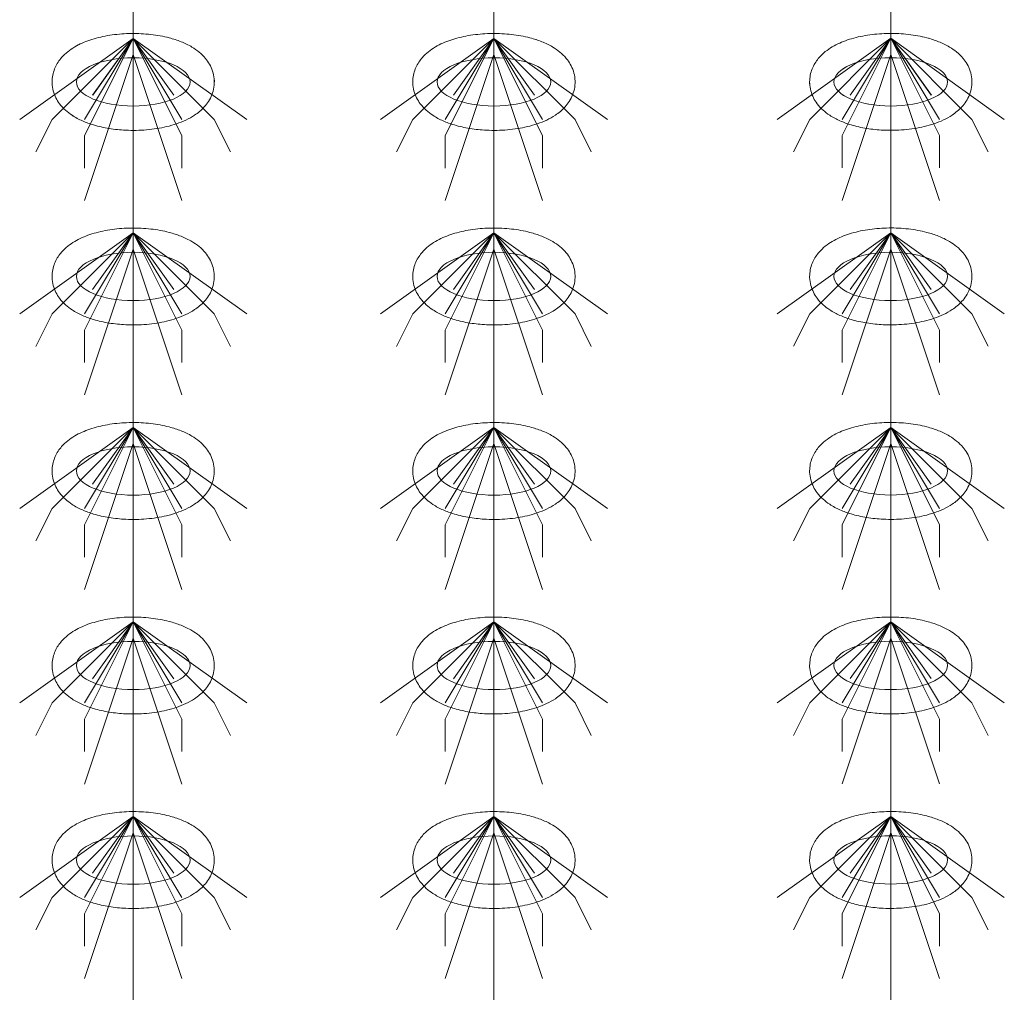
# Model space of a CAD drawing. Header units: metres. Extents: x 703769 to 722343, y 4313031 to 4317457.
# Tile 123 of 256: x 707798.88 to 707802.53, y 4313306.3 to 4313309.9. Entities that reach past the tile are written whole.
import ezdxf

# ---------------------------------------------------------------- set-up
doc = ezdxf.new("R2010")
doc.units = ezdxf.units.M
doc.header["$LTSCALE"] = 0.5
doc.layers.add('粗实线层', color=7, linetype='Continuous', lineweight=35)
doc.layers.add('设备', color=6, linetype='Continuous', lineweight=18)

# ---------------------------------------------------------------- blocks, each defined once
blk = doc.blocks.new('hh_1')
at = {"layer": '设备'}
for p, q in [((-268840, 164960), (-268910, 164910)), ((-268840, 164960), (-268890, 164910)), ((-268840, 164960), (-268870, 164900)), ((-268840, 164960), (-268870, 164910)), ((-268840, 164960), (-268865, 164925)), ((-268840, 164960), (-268790, 164910)), ((-268840, 164960), (-268815, 164925)), ((-268840, 164960), (-268770, 164910)), ((-268840, 164960), (-268810, 164910)), ((-268840, 164960), (-268810, 164900)), ((-268840, 164950), (-268870, 164860)), ((-268840, 164950), (-268810, 164860)), ((-268890, 164910), (-268900, 164890)), ((-268790, 164910), (-268780, 164890)), ((-268870, 164900), (-268870, 164880)), ((-268810, 164900), (-268810, 164880))]:
    blk.add_line(p, q, dxfattribs=at)
blk = doc.blocks.new('dawda')
at = {"layer": '设备', "color": 7}
for p, q in [((550770.74, 33373.42), (550770.74, 31373.38)), ((550993.21, 33373.42), (550993.21, 31373.38)), ((551237.92, 33373.42), (551237.92, 31373.42))]:
    blk.add_line(p, q, dxfattribs=at)
for centre in [(550770.74, 32630.55), (550770.75, 32630.55), (550993.21, 32630.55), (550993.21, 32630.55), (551237.92, 32630.59), (551237.93, 32630.59), (550770.74, 32510.55), (550993.21, 32510.55), (551237.92, 32510.59), (550770.74, 32390.55), (550993.21, 32390.55), (551237.92, 32390.59), (550770.74, 32270.55), (550993.21, 32270.55), (551237.92, 32270.59), (550770.74, 32150.55), (550993.21, 32150.55), (551237.92, 32150.59)]:
    blk.add_ellipse(centre, major_axis=(-35.04, 0), ratio=0.42498, dxfattribs=at)
for points in [[(550720.71, 32630.55), (550720.71, 32631.95), (550720.85, 32633.35), (550721.38, 32636.04), (550721.77, 32637.34), (550722.74, 32639.78), (550723.31, 32640.93), (550724.59, 32643.04), (550725.29, 32644.02), (550726.76, 32645.83), (550727.54, 32646.66), (550729.66, 32648.69), (550731.04, 32649.78), (550733.9, 32651.75), (550735.38, 32652.61), (550738.43, 32654.18), (550740, 32654.87), (550743.23, 32656.13), (550744.88, 32656.69), (550750.16, 32658.24), (550753.93, 32659.03), (550761.68, 32660.1), (550765.67, 32660.39), (550773.66, 32660.48), (550777.67, 32660.28), (550785.49, 32659.38), (550789.31, 32658.69), (550795.47, 32657.07), (550797.91, 32656.29), (550802.59, 32654.42), (550804.84, 32653.34), (550808.5, 32651.16), (550809.96, 32650.15), (550812.76, 32647.86), (550814.11, 32646.56), (550816.24, 32643.98), (550817.08, 32642.79), (550818.57, 32640.18), (550819.22, 32638.75), (550820.21, 32635.68), (550820.56, 32634.05), (550820.84, 32630.7), (550820.79, 32629), (550820.29, 32625.71), (550819.85, 32624.12), (550818.69, 32621.17), (550817.98, 32619.81), (550816.39, 32617.32), (550815.52, 32616.2), (550813.67, 32614.16), (550812.7, 32613.23), (550810.7, 32611.55), (550809.67, 32610.78), (550806.89, 32608.92), (550805.1, 32607.93), (550801.38, 32606.17), (550799.46, 32605.41), (550795.5, 32604.06), (550793.46, 32603.48), (550787.4, 32602.03), (550783.24, 32601.38), (550774.75, 32600.65), (550770.43, 32600.57), (550762.7, 32600.94), (550759.28, 32601.28), (550752.63, 32602.35), (550749.4, 32603.07), (550743.93, 32604.71), (550741.63, 32605.54), (550737.21, 32607.49), (550735.08, 32608.62), (550731.65, 32610.88), (550730.29, 32611.91), (550727.69, 32614.25), (550726.45, 32615.58), (550724.49, 32618.2), (550723.72, 32619.42), (550722.39, 32622.07), (550721.83, 32623.51), (550721.02, 32626.56), (550720.78, 32628.17), (550720.71, 32630.05), (550720.71, 32630.3), (550720.71, 32630.55)], [(550720.71, 32630.55), (550720.71, 32631.95), (550720.85, 32633.35), (550721.38, 32636.04), (550721.77, 32637.34), (550722.74, 32639.78), (550723.32, 32640.93), (550724.59, 32643.04), (550725.29, 32644.02), (550726.77, 32645.83), (550727.54, 32646.66), (550729.66, 32648.69), (550731.05, 32649.78), (550733.91, 32651.75), (550735.39, 32652.61), (550738.44, 32654.18), (550740, 32654.87), (550743.23, 32656.13), (550744.88, 32656.69), (550750.17, 32658.24), (550753.93, 32659.03), (550761.68, 32660.1), (550765.67, 32660.39), (550773.66, 32660.48), (550777.67, 32660.28), (550785.49, 32659.38), (550789.31, 32658.69), (550795.48, 32657.07), (550797.91, 32656.29), (550802.59, 32654.42), (550804.84, 32653.34), (550808.5, 32651.16), (550809.96, 32650.15), (550812.76, 32647.86), (550814.11, 32646.56), (550816.24, 32643.98), (550817.08, 32642.79), (550818.57, 32640.18), (550819.22, 32638.75), (550820.22, 32635.68), (550820.56, 32634.05), (550820.85, 32630.7), (550820.79, 32629), (550820.29, 32625.71), (550819.85, 32624.12), (550818.7, 32621.17), (550817.98, 32619.81), (550816.4, 32617.32), (550815.52, 32616.2), (550813.68, 32614.16), (550812.71, 32613.23), (550810.71, 32611.55), (550809.68, 32610.78), (550806.89, 32608.92), (550805.1, 32607.93), (550801.39, 32606.17), (550799.47, 32605.41), (550795.5, 32604.06), (550793.46, 32603.48), (550787.4, 32602.03), (550783.24, 32601.38), (550774.75, 32600.65), (550770.43, 32600.57), (550762.7, 32600.94), (550759.29, 32601.28), (550752.64, 32602.35), (550749.41, 32603.07), (550743.93, 32604.71), (550741.63, 32605.54), (550737.21, 32607.49), (550735.09, 32608.62), (550731.65, 32610.88), (550730.29, 32611.91), (550727.69, 32614.25), (550726.45, 32615.58), (550724.49, 32618.2), (550723.72, 32619.42), (550722.4, 32622.07), (550721.84, 32623.51), (550721.03, 32626.56), (550720.78, 32628.17), (550720.71, 32630.05), (550720.71, 32630.3), (550720.71, 32630.55)], [(550943.17, 32630.55), (550943.17, 32631.95), (550943.31, 32633.35), (550943.84, 32636.04), (550944.24, 32637.34), (550945.2, 32639.78), (550945.78, 32640.93), (550947.06, 32643.04), (550947.76, 32644.02), (550949.23, 32645.83), (550950.01, 32646.66), (550952.13, 32648.69), (550953.51, 32649.78), (550956.37, 32651.75), (550957.85, 32652.61), (550960.9, 32654.18), (550962.47, 32654.87), (550965.69, 32656.13), (550967.35, 32656.69), (550972.63, 32658.24), (550976.4, 32659.03), (550984.15, 32660.1), (550988.14, 32660.39), (550996.13, 32660.48), (551000.13, 32660.28), (551007.96, 32659.38), (551011.78, 32658.69), (551017.94, 32657.07), (551020.37, 32656.29), (551025.06, 32654.42), (551027.31, 32653.34), (551030.97, 32651.16), (551032.43, 32650.15), (551035.23, 32647.86), (551036.57, 32646.56), (551038.71, 32643.98), (551039.55, 32642.79), (551041.04, 32640.18), (551041.69, 32638.75), (551042.68, 32635.68), (551043.02, 32634.05), (551043.31, 32630.7), (551043.25, 32629), (551042.76, 32625.71), (551042.32, 32624.12), (551041.16, 32621.17), (551040.45, 32619.81), (551038.86, 32617.32), (551037.99, 32616.2), (551036.14, 32614.16), (551035.17, 32613.23), (551033.17, 32611.55), (551032.14, 32610.78), (551029.36, 32608.92), (551027.56, 32607.93), (551023.85, 32606.17), (551021.93, 32605.41), (551017.97, 32604.06), (551015.93, 32603.48), (551009.87, 32602.03), (551005.71, 32601.38), (550997.22, 32600.65), (550992.89, 32600.57), (550985.17, 32600.94), (550981.75, 32601.28), (550975.1, 32602.35), (550971.87, 32603.07), (550966.4, 32604.71), (550964.1, 32605.54), (550959.68, 32607.49), (550957.55, 32608.62), (550954.12, 32610.88), (550952.76, 32611.91), (550950.16, 32614.25), (550948.91, 32615.58), (550946.96, 32618.2), (550946.19, 32619.42), (550944.86, 32622.07), (550944.3, 32623.51), (550943.49, 32626.56), (550943.24, 32628.17), (550943.18, 32630.05), (550943.17, 32630.3), (550943.17, 32630.55)], [(550943.18, 32630.55), (550943.18, 32631.95), (550943.32, 32633.35), (550943.85, 32636.04), (550944.24, 32637.34), (550945.21, 32639.78), (550945.78, 32640.93), (550947.06, 32643.04), (550947.76, 32644.02), (550949.24, 32645.83), (550950.01, 32646.66), (550952.13, 32648.69), (550953.51, 32649.78), (550956.38, 32651.75), (550957.86, 32652.61), (550960.9, 32654.18), (550962.47, 32654.87), (550965.7, 32656.13), (550967.35, 32656.69), (550972.63, 32658.24), (550976.4, 32659.03), (550984.15, 32660.1), (550988.14, 32660.39), (550996.13, 32660.48), (551000.14, 32660.28), (551007.96, 32659.38), (551011.78, 32658.69), (551017.94, 32657.07), (551020.38, 32656.29), (551025.06, 32654.42), (551027.31, 32653.34), (551030.97, 32651.16), (551032.43, 32650.15), (551035.23, 32647.86), (551036.58, 32646.56), (551038.71, 32643.98), (551039.55, 32642.79), (551041.04, 32640.18), (551041.69, 32638.75), (551042.69, 32635.68), (551043.03, 32634.05), (551043.31, 32630.7), (551043.26, 32629), (551042.76, 32625.71), (551042.32, 32624.12), (551041.17, 32621.17), (551040.45, 32619.81), (551038.86, 32617.32), (551037.99, 32616.2), (551036.15, 32614.16), (551035.18, 32613.23), (551033.18, 32611.55), (551032.14, 32610.78), (551029.36, 32608.92), (551027.57, 32607.93), (551023.86, 32606.17), (551021.93, 32605.41), (551017.97, 32604.06), (551015.93, 32603.48), (551009.87, 32602.03), (551005.71, 32601.38), (550997.22, 32600.65), (550992.9, 32600.57), (550985.17, 32600.94), (550981.75, 32601.28), (550975.11, 32602.35), (550971.88, 32603.07), (550966.4, 32604.71), (550964.1, 32605.54), (550959.68, 32607.49), (550957.55, 32608.62), (550954.12, 32610.88), (550952.76, 32611.91), (550950.16, 32614.25), (550948.92, 32615.58), (550946.96, 32618.2), (550946.19, 32619.42), (550944.86, 32622.07), (550944.3, 32623.51), (550943.5, 32626.56), (550943.25, 32628.17), (550943.18, 32630.05), (550943.18, 32630.3), (550943.18, 32630.55)], [(551187.89, 32630.59), (551187.89, 32631.99), (551188.03, 32633.38), (551188.56, 32636.08), (551188.95, 32637.38), (551189.92, 32639.82), (551190.5, 32640.96), (551191.77, 32643.08), (551192.47, 32644.06), (551193.95, 32645.86), (551194.72, 32646.69), (551196.84, 32648.72), (551198.22, 32649.82), (551201.09, 32651.78), (551202.57, 32652.65), (551205.61, 32654.21), (551207.18, 32654.91), (551210.41, 32656.17), (551212.06, 32656.73), (551217.34, 32658.28), (551221.11, 32659.06), (551228.86, 32660.14), (551232.85, 32660.43), (551240.84, 32660.52), (551244.85, 32660.32), (551252.67, 32659.42), (551256.49, 32658.72), (551262.65, 32657.11), (551265.09, 32656.32), (551269.77, 32654.46), (551272.02, 32653.38), (551275.68, 32651.19), (551277.14, 32650.19), (551279.94, 32647.89), (551281.29, 32646.59), (551283.42, 32644.01), (551284.26, 32642.83), (551285.75, 32640.21), (551286.4, 32638.78), (551287.4, 32635.72), (551287.74, 32634.08), (551288.03, 32630.74), (551287.97, 32629.04), (551287.47, 32625.74), (551287.03, 32624.15), (551285.88, 32621.2), (551285.16, 32619.84), (551283.58, 32617.36), (551282.7, 32616.24), (551280.86, 32614.19), (551279.89, 32613.27), (551277.89, 32611.58), (551276.85, 32610.82), (551274.07, 32608.96), (551272.28, 32607.97), (551268.57, 32606.21), (551266.65, 32605.44), (551262.68, 32604.1), (551260.64, 32603.51), (551254.58, 32602.07), (551250.42, 32601.42), (551241.93, 32600.69), (551237.61, 32600.61), (551229.88, 32600.97), (551226.47, 32601.32), (551219.82, 32602.39), (551216.59, 32603.11), (551211.11, 32604.74), (551208.81, 32605.57), (551204.39, 32607.53), (551202.27, 32608.65), (551198.83, 32610.91), (551197.47, 32611.94), (551194.87, 32614.29), (551193.63, 32615.61), (551191.67, 32618.24), (551190.9, 32619.45), (551189.58, 32622.11), (551189.02, 32623.55), (551188.21, 32626.6), (551187.96, 32628.21), (551187.89, 32630.09), (551187.89, 32630.34), (551187.89, 32630.59)], [(551187.89, 32630.59), (551187.89, 32631.99), (551188.03, 32633.38), (551188.56, 32636.08), (551188.95, 32637.38), (551189.92, 32639.82), (551190.5, 32640.96), (551191.78, 32643.08), (551192.48, 32644.06), (551193.95, 32645.86), (551194.73, 32646.69), (551196.84, 32648.72), (551198.23, 32649.82), (551201.09, 32651.78), (551202.57, 32652.65), (551205.62, 32654.21), (551207.19, 32654.91), (551210.41, 32656.17), (551212.07, 32656.73), (551217.35, 32658.28), (551221.11, 32659.06), (551228.87, 32660.14), (551232.85, 32660.43), (551240.85, 32660.52), (551244.85, 32660.32), (551252.68, 32659.42), (551256.5, 32658.72), (551262.66, 32657.11), (551265.09, 32656.32), (551269.78, 32654.46), (551272.02, 32653.38), (551275.68, 32651.19), (551277.14, 32650.19), (551279.95, 32647.89), (551281.29, 32646.59), (551283.43, 32644.01), (551284.27, 32642.83), (551285.76, 32640.21), (551286.41, 32638.78), (551287.4, 32635.72), (551287.74, 32634.08), (551288.03, 32630.74), (551287.97, 32629.04), (551287.47, 32625.74), (551287.03, 32624.15), (551285.88, 32621.2), (551285.17, 32619.84), (551283.58, 32617.36), (551282.7, 32616.24), (551280.86, 32614.19), (551279.89, 32613.27), (551277.89, 32611.58), (551276.86, 32610.82), (551274.08, 32608.96), (551272.28, 32607.97), (551268.57, 32606.21), (551266.65, 32605.44), (551262.69, 32604.1), (551260.65, 32603.51), (551254.58, 32602.07), (551250.43, 32601.42), (551241.94, 32600.69), (551237.61, 32600.61), (551229.89, 32600.97), (551226.47, 32601.32), (551219.82, 32602.39), (551216.59, 32603.11), (551211.12, 32604.74), (551208.82, 32605.57), (551204.39, 32607.53), (551202.27, 32608.65), (551198.83, 32610.91), (551197.47, 32611.94), (551194.87, 32614.29), (551193.63, 32615.61), (551191.67, 32618.24), (551190.91, 32619.45), (551189.58, 32622.11), (551189.02, 32623.55), (551188.21, 32626.6), (551187.96, 32628.21), (551187.9, 32630.09), (551187.89, 32630.34), (551187.89, 32630.59)], [(550720.71, 32510.55), (550720.71, 32511.95), (550720.85, 32513.35), (550721.38, 32516.04), (550721.77, 32517.34), (550722.74, 32519.78), (550723.31, 32520.93), (550724.59, 32523.04), (550725.29, 32524.02), (550726.76, 32525.83), (550727.54, 32526.66), (550729.66, 32528.69), (550731.04, 32529.78), (550733.9, 32531.75), (550735.38, 32532.61), (550738.43, 32534.18), (550740, 32534.87), (550743.23, 32536.13), (550744.88, 32536.69), (550750.16, 32538.24), (550753.93, 32539.03), (550761.68, 32540.1), (550765.67, 32540.39), (550773.66, 32540.48), (550777.67, 32540.28), (550785.49, 32539.38), (550789.31, 32538.69), (550795.47, 32537.07), (550797.91, 32536.29), (550802.59, 32534.42), (550804.84, 32533.34), (550808.5, 32531.16), (550809.96, 32530.15), (550812.76, 32527.86), (550814.11, 32526.56), (550816.24, 32523.98), (550817.08, 32522.79), (550818.57, 32520.18), (550819.22, 32518.75), (550820.21, 32515.68), (550820.56, 32514.05), (550820.84, 32510.7), (550820.79, 32509), (550820.29, 32505.71), (550819.85, 32504.12), (550818.69, 32501.17), (550817.98, 32499.81), (550816.39, 32497.32), (550815.52, 32496.2), (550813.67, 32494.16), (550812.7, 32493.23), (550810.7, 32491.55), (550809.67, 32490.78), (550806.89, 32488.92), (550805.1, 32487.93), (550801.38, 32486.17), (550799.46, 32485.41), (550795.5, 32484.06), (550793.46, 32483.48), (550787.4, 32482.03), (550783.24, 32481.38), (550774.75, 32480.65), (550770.43, 32480.57), (550762.7, 32480.94), (550759.28, 32481.28), (550752.63, 32482.35), (550749.4, 32483.07), (550743.93, 32484.71), (550741.63, 32485.54), (550737.21, 32487.49), (550735.08, 32488.62), (550731.65, 32490.88), (550730.29, 32491.91), (550727.69, 32494.25), (550726.45, 32495.58), (550724.49, 32498.2), (550723.72, 32499.42), (550722.39, 32502.07), (550721.83, 32503.51), (550721.02, 32506.56), (550720.78, 32508.17), (550720.71, 32510.05), (550720.71, 32510.3), (550720.71, 32510.55)], [(550943.17, 32510.55), (550943.17, 32511.95), (550943.31, 32513.35), (550943.84, 32516.04), (550944.24, 32517.34), (550945.2, 32519.78), (550945.78, 32520.93), (550947.06, 32523.04), (550947.76, 32524.02), (550949.23, 32525.83), (550950.01, 32526.66), (550952.13, 32528.69), (550953.51, 32529.78), (550956.37, 32531.75), (550957.85, 32532.61), (550960.9, 32534.18), (550962.47, 32534.87), (550965.69, 32536.13), (550967.35, 32536.69), (550972.63, 32538.24), (550976.4, 32539.03), (550984.15, 32540.1), (550988.14, 32540.39), (550996.13, 32540.48), (551000.13, 32540.28), (551007.96, 32539.38), (551011.78, 32538.69), (551017.94, 32537.07), (551020.37, 32536.29), (551025.06, 32534.42), (551027.31, 32533.34), (551030.97, 32531.16), (551032.43, 32530.15), (551035.23, 32527.86), (551036.57, 32526.56), (551038.71, 32523.98), (551039.55, 32522.79), (551041.04, 32520.18), (551041.69, 32518.75), (551042.68, 32515.68), (551043.02, 32514.05), (551043.31, 32510.7), (551043.25, 32509), (551042.76, 32505.71), (551042.32, 32504.12), (551041.16, 32501.17), (551040.45, 32499.81), (551038.86, 32497.32), (551037.99, 32496.2), (551036.14, 32494.16), (551035.17, 32493.23), (551033.17, 32491.55), (551032.14, 32490.78), (551029.36, 32488.92), (551027.56, 32487.93), (551023.85, 32486.17), (551021.93, 32485.41), (551017.97, 32484.06), (551015.93, 32483.48), (551009.87, 32482.03), (551005.71, 32481.38), (550997.22, 32480.65), (550992.89, 32480.57), (550985.17, 32480.94), (550981.75, 32481.28), (550975.1, 32482.35), (550971.87, 32483.07), (550966.4, 32484.71), (550964.1, 32485.54), (550959.68, 32487.49), (550957.55, 32488.62), (550954.12, 32490.88), (550952.76, 32491.91), (550950.16, 32494.25), (550948.91, 32495.58), (550946.96, 32498.2), (550946.19, 32499.42), (550944.86, 32502.07), (550944.3, 32503.51), (550943.49, 32506.56), (550943.24, 32508.17), (550943.18, 32510.05), (550943.17, 32510.3), (550943.17, 32510.55)], [(551187.89, 32510.59), (551187.89, 32511.99), (551188.03, 32513.38), (551188.56, 32516.08), (551188.95, 32517.38), (551189.92, 32519.82), (551190.5, 32520.96), (551191.77, 32523.08), (551192.47, 32524.06), (551193.95, 32525.86), (551194.72, 32526.69), (551196.84, 32528.72), (551198.22, 32529.82), (551201.09, 32531.78), (551202.57, 32532.65), (551205.61, 32534.21), (551207.18, 32534.91), (551210.41, 32536.17), (551212.06, 32536.73), (551217.34, 32538.28), (551221.11, 32539.06), (551228.86, 32540.14), (551232.85, 32540.43), (551240.84, 32540.52), (551244.85, 32540.32), (551252.67, 32539.42), (551256.49, 32538.72), (551262.65, 32537.11), (551265.09, 32536.32), (551269.77, 32534.46), (551272.02, 32533.38), (551275.68, 32531.19), (551277.14, 32530.19), (551279.94, 32527.89), (551281.29, 32526.59), (551283.42, 32524.01), (551284.26, 32522.83), (551285.75, 32520.21), (551286.4, 32518.78), (551287.4, 32515.72), (551287.74, 32514.08), (551288.03, 32510.74), (551287.97, 32509.04), (551287.47, 32505.74), (551287.03, 32504.15), (551285.88, 32501.2), (551285.16, 32499.84), (551283.58, 32497.36), (551282.7, 32496.24), (551280.86, 32494.19), (551279.89, 32493.27), (551277.89, 32491.58), (551276.85, 32490.82), (551274.07, 32488.96), (551272.28, 32487.97), (551268.57, 32486.21), (551266.65, 32485.44), (551262.68, 32484.1), (551260.64, 32483.51), (551254.58, 32482.07), (551250.42, 32481.42), (551241.93, 32480.69), (551237.61, 32480.61), (551229.88, 32480.97), (551226.47, 32481.32), (551219.82, 32482.39), (551216.59, 32483.11), (551211.11, 32484.74), (551208.81, 32485.57), (551204.39, 32487.53), (551202.27, 32488.65), (551198.83, 32490.91), (551197.47, 32491.94), (551194.87, 32494.29), (551193.63, 32495.61), (551191.67, 32498.24), (551190.9, 32499.45), (551189.58, 32502.11), (551189.02, 32503.55), (551188.21, 32506.6), (551187.96, 32508.21), (551187.89, 32510.09), (551187.89, 32510.34), (551187.89, 32510.59)], [(550720.71, 32390.55), (550720.71, 32391.95), (550720.85, 32393.35), (550721.38, 32396.04), (550721.77, 32397.34), (550722.74, 32399.78), (550723.31, 32400.93), (550724.59, 32403.04), (550725.29, 32404.02), (550726.76, 32405.83), (550727.54, 32406.66), (550729.66, 32408.69), (550731.04, 32409.78), (550733.9, 32411.75), (550735.38, 32412.61), (550738.43, 32414.18), (550740, 32414.87), (550743.23, 32416.13), (550744.88, 32416.69), (550750.16, 32418.24), (550753.93, 32419.03), (550761.68, 32420.1), (550765.67, 32420.39), (550773.66, 32420.48), (550777.67, 32420.28), (550785.49, 32419.38), (550789.31, 32418.69), (550795.47, 32417.07), (550797.91, 32416.29), (550802.59, 32414.42), (550804.84, 32413.34), (550808.5, 32411.16), (550809.96, 32410.15), (550812.76, 32407.86), (550814.11, 32406.56), (550816.24, 32403.98), (550817.08, 32402.79), (550818.57, 32400.18), (550819.22, 32398.75), (550820.21, 32395.68), (550820.56, 32394.05), (550820.84, 32390.7), (550820.79, 32389), (550820.29, 32385.71), (550819.85, 32384.12), (550818.69, 32381.17), (550817.98, 32379.81), (550816.39, 32377.32), (550815.52, 32376.2), (550813.67, 32374.16), (550812.7, 32373.23), (550810.7, 32371.55), (550809.67, 32370.78), (550806.89, 32368.92), (550805.1, 32367.93), (550801.38, 32366.17), (550799.46, 32365.41), (550795.5, 32364.06), (550793.46, 32363.48), (550787.4, 32362.03), (550783.24, 32361.38), (550774.75, 32360.65), (550770.43, 32360.57), (550762.7, 32360.94), (550759.28, 32361.28), (550752.63, 32362.35), (550749.4, 32363.07), (550743.93, 32364.71), (550741.63, 32365.54), (550737.21, 32367.49), (550735.08, 32368.62), (550731.65, 32370.88), (550730.29, 32371.91), (550727.69, 32374.25), (550726.45, 32375.58), (550724.49, 32378.2), (550723.72, 32379.42), (550722.39, 32382.07), (550721.83, 32383.51), (550721.02, 32386.56), (550720.78, 32388.17), (550720.71, 32390.05), (550720.71, 32390.3), (550720.71, 32390.55)], [(550943.17, 32390.55), (550943.17, 32391.95), (550943.31, 32393.35), (550943.84, 32396.04), (550944.24, 32397.34), (550945.2, 32399.78), (550945.78, 32400.93), (550947.06, 32403.04), (550947.76, 32404.02), (550949.23, 32405.83), (550950.01, 32406.66), (550952.13, 32408.69), (550953.51, 32409.78), (550956.37, 32411.75), (550957.85, 32412.61), (550960.9, 32414.18), (550962.47, 32414.87), (550965.69, 32416.13), (550967.35, 32416.69), (550972.63, 32418.24), (550976.4, 32419.03), (550984.15, 32420.1), (550988.14, 32420.39), (550996.13, 32420.48), (551000.13, 32420.28), (551007.96, 32419.38), (551011.78, 32418.69), (551017.94, 32417.07), (551020.37, 32416.29), (551025.06, 32414.42), (551027.31, 32413.34), (551030.97, 32411.16), (551032.43, 32410.15), (551035.23, 32407.86), (551036.57, 32406.56), (551038.71, 32403.98), (551039.55, 32402.79), (551041.04, 32400.18), (551041.69, 32398.75), (551042.68, 32395.68), (551043.02, 32394.05), (551043.31, 32390.7), (551043.25, 32389), (551042.76, 32385.71), (551042.32, 32384.12), (551041.16, 32381.17), (551040.45, 32379.81), (551038.86, 32377.32), (551037.99, 32376.2), (551036.14, 32374.16), (551035.17, 32373.23), (551033.17, 32371.55), (551032.14, 32370.78), (551029.36, 32368.92), (551027.56, 32367.93), (551023.85, 32366.17), (551021.93, 32365.41), (551017.97, 32364.06), (551015.93, 32363.48), (551009.87, 32362.03), (551005.71, 32361.38), (550997.22, 32360.65), (550992.89, 32360.57), (550985.17, 32360.94), (550981.75, 32361.28), (550975.1, 32362.35), (550971.87, 32363.07), (550966.4, 32364.71), (550964.1, 32365.54), (550959.68, 32367.49), (550957.55, 32368.62), (550954.12, 32370.88), (550952.76, 32371.91), (550950.16, 32374.25), (550948.91, 32375.58), (550946.96, 32378.2), (550946.19, 32379.42), (550944.86, 32382.07), (550944.3, 32383.51), (550943.49, 32386.56), (550943.24, 32388.17), (550943.18, 32390.05), (550943.17, 32390.3), (550943.17, 32390.55)], [(551187.89, 32390.59), (551187.89, 32391.99), (551188.03, 32393.38), (551188.56, 32396.08), (551188.95, 32397.38), (551189.92, 32399.82), (551190.5, 32400.96), (551191.77, 32403.08), (551192.47, 32404.06), (551193.95, 32405.86), (551194.72, 32406.69), (551196.84, 32408.72), (551198.22, 32409.82), (551201.09, 32411.78), (551202.57, 32412.65), (551205.61, 32414.21), (551207.18, 32414.91), (551210.41, 32416.17), (551212.06, 32416.73), (551217.34, 32418.28), (551221.11, 32419.06), (551228.86, 32420.14), (551232.85, 32420.43), (551240.84, 32420.52), (551244.85, 32420.32), (551252.67, 32419.42), (551256.49, 32418.72), (551262.65, 32417.11), (551265.09, 32416.32), (551269.77, 32414.46), (551272.02, 32413.38), (551275.68, 32411.19), (551277.14, 32410.19), (551279.94, 32407.89), (551281.29, 32406.59), (551283.42, 32404.01), (551284.26, 32402.83), (551285.75, 32400.21), (551286.4, 32398.78), (551287.4, 32395.72), (551287.74, 32394.08), (551288.03, 32390.74), (551287.97, 32389.04), (551287.47, 32385.74), (551287.03, 32384.15), (551285.88, 32381.2), (551285.16, 32379.84), (551283.58, 32377.36), (551282.7, 32376.24), (551280.86, 32374.19), (551279.89, 32373.27), (551277.89, 32371.58), (551276.85, 32370.82), (551274.07, 32368.96), (551272.28, 32367.97), (551268.57, 32366.21), (551266.65, 32365.44), (551262.68, 32364.1), (551260.64, 32363.51), (551254.58, 32362.07), (551250.42, 32361.42), (551241.93, 32360.69), (551237.61, 32360.61), (551229.88, 32360.97), (551226.47, 32361.32), (551219.82, 32362.39), (551216.59, 32363.11), (551211.11, 32364.74), (551208.81, 32365.57), (551204.39, 32367.53), (551202.27, 32368.65), (551198.83, 32370.91), (551197.47, 32371.94), (551194.87, 32374.29), (551193.63, 32375.61), (551191.67, 32378.24), (551190.9, 32379.45), (551189.58, 32382.11), (551189.02, 32383.55), (551188.21, 32386.6), (551187.96, 32388.21), (551187.89, 32390.09), (551187.89, 32390.34), (551187.89, 32390.59)], [(550720.71, 32270.55), (550720.71, 32271.95), (550720.85, 32273.35), (550721.38, 32276.04), (550721.77, 32277.34), (550722.74, 32279.78), (550723.31, 32280.93), (550724.59, 32283.04), (550725.29, 32284.02), (550726.76, 32285.83), (550727.54, 32286.66), (550729.66, 32288.69), (550731.04, 32289.78), (550733.9, 32291.75), (550735.38, 32292.61), (550738.43, 32294.18), (550740, 32294.87), (550743.23, 32296.13), (550744.88, 32296.69), (550750.16, 32298.24), (550753.93, 32299.03), (550761.68, 32300.1), (550765.67, 32300.39), (550773.66, 32300.48), (550777.67, 32300.28), (550785.49, 32299.38), (550789.31, 32298.69), (550795.47, 32297.07), (550797.91, 32296.29), (550802.59, 32294.42), (550804.84, 32293.34), (550808.5, 32291.16), (550809.96, 32290.15), (550812.76, 32287.86), (550814.11, 32286.56), (550816.24, 32283.98), (550817.08, 32282.79), (550818.57, 32280.18), (550819.22, 32278.75), (550820.21, 32275.68), (550820.56, 32274.05), (550820.84, 32270.7), (550820.79, 32269), (550820.29, 32265.71), (550819.85, 32264.12), (550818.69, 32261.17), (550817.98, 32259.81), (550816.39, 32257.32), (550815.52, 32256.2), (550813.67, 32254.16), (550812.7, 32253.23), (550810.7, 32251.55), (550809.67, 32250.78), (550806.89, 32248.92), (550805.1, 32247.93), (550801.38, 32246.17), (550799.46, 32245.41), (550795.5, 32244.06), (550793.46, 32243.48), (550787.4, 32242.03), (550783.24, 32241.38), (550774.75, 32240.65), (550770.43, 32240.57), (550762.7, 32240.94), (550759.28, 32241.28), (550752.63, 32242.35), (550749.4, 32243.07), (550743.93, 32244.71), (550741.63, 32245.54), (550737.21, 32247.49), (550735.08, 32248.62), (550731.65, 32250.88), (550730.29, 32251.91), (550727.69, 32254.25), (550726.45, 32255.58), (550724.49, 32258.2), (550723.72, 32259.42), (550722.39, 32262.07), (550721.83, 32263.51), (550721.02, 32266.56), (550720.78, 32268.17), (550720.71, 32270.05), (550720.71, 32270.3), (550720.71, 32270.55)], [(550943.17, 32270.55), (550943.17, 32271.95), (550943.31, 32273.35), (550943.84, 32276.04), (550944.24, 32277.34), (550945.2, 32279.78), (550945.78, 32280.93), (550947.06, 32283.04), (550947.76, 32284.02), (550949.23, 32285.83), (550950.01, 32286.66), (550952.13, 32288.69), (550953.51, 32289.78), (550956.37, 32291.75), (550957.85, 32292.61), (550960.9, 32294.18), (550962.47, 32294.87), (550965.69, 32296.13), (550967.35, 32296.69), (550972.63, 32298.24), (550976.4, 32299.03), (550984.15, 32300.1), (550988.14, 32300.39), (550996.13, 32300.48), (551000.13, 32300.28), (551007.96, 32299.38), (551011.78, 32298.69), (551017.94, 32297.07), (551020.37, 32296.29), (551025.06, 32294.42), (551027.31, 32293.34), (551030.97, 32291.16), (551032.43, 32290.15), (551035.23, 32287.86), (551036.57, 32286.56), (551038.71, 32283.98), (551039.55, 32282.79), (551041.04, 32280.18), (551041.69, 32278.75), (551042.68, 32275.68), (551043.02, 32274.05), (551043.31, 32270.7), (551043.25, 32269), (551042.76, 32265.71), (551042.32, 32264.12), (551041.16, 32261.17), (551040.45, 32259.81), (551038.86, 32257.32), (551037.99, 32256.2), (551036.14, 32254.16), (551035.17, 32253.23), (551033.17, 32251.55), (551032.14, 32250.78), (551029.36, 32248.92), (551027.56, 32247.93), (551023.85, 32246.17), (551021.93, 32245.41), (551017.97, 32244.06), (551015.93, 32243.48), (551009.87, 32242.03), (551005.71, 32241.38), (550997.22, 32240.65), (550992.89, 32240.57), (550985.17, 32240.94), (550981.75, 32241.28), (550975.1, 32242.35), (550971.87, 32243.07), (550966.4, 32244.71), (550964.1, 32245.54), (550959.68, 32247.49), (550957.55, 32248.62), (550954.12, 32250.88), (550952.76, 32251.91), (550950.16, 32254.25), (550948.91, 32255.58), (550946.96, 32258.2), (550946.19, 32259.42), (550944.86, 32262.07), (550944.3, 32263.51), (550943.49, 32266.56), (550943.24, 32268.17), (550943.18, 32270.05), (550943.17, 32270.3), (550943.17, 32270.55)], [(551187.89, 32270.59), (551187.89, 32271.99), (551188.03, 32273.38), (551188.56, 32276.08), (551188.95, 32277.38), (551189.92, 32279.82), (551190.5, 32280.96), (551191.77, 32283.08), (551192.47, 32284.06), (551193.95, 32285.86), (551194.72, 32286.69), (551196.84, 32288.72), (551198.22, 32289.82), (551201.09, 32291.78), (551202.57, 32292.65), (551205.61, 32294.21), (551207.18, 32294.91), (551210.41, 32296.17), (551212.06, 32296.73), (551217.34, 32298.28), (551221.11, 32299.06), (551228.86, 32300.14), (551232.85, 32300.43), (551240.84, 32300.52), (551244.85, 32300.32), (551252.67, 32299.42), (551256.49, 32298.72), (551262.65, 32297.11), (551265.09, 32296.32), (551269.77, 32294.46), (551272.02, 32293.38), (551275.68, 32291.19), (551277.14, 32290.19), (551279.94, 32287.89), (551281.29, 32286.59), (551283.42, 32284.01), (551284.26, 32282.83), (551285.75, 32280.21), (551286.4, 32278.78), (551287.4, 32275.72), (551287.74, 32274.08), (551288.03, 32270.74), (551287.97, 32269.04), (551287.47, 32265.74), (551287.03, 32264.15), (551285.88, 32261.2), (551285.16, 32259.84), (551283.58, 32257.36), (551282.7, 32256.24), (551280.86, 32254.19), (551279.89, 32253.27), (551277.89, 32251.58), (551276.85, 32250.82), (551274.07, 32248.96), (551272.28, 32247.97), (551268.57, 32246.21), (551266.65, 32245.44), (551262.68, 32244.1), (551260.64, 32243.51), (551254.58, 32242.07), (551250.42, 32241.42), (551241.93, 32240.69), (551237.61, 32240.61), (551229.88, 32240.97), (551226.47, 32241.32), (551219.82, 32242.39), (551216.59, 32243.11), (551211.11, 32244.74), (551208.81, 32245.57), (551204.39, 32247.53), (551202.27, 32248.65), (551198.83, 32250.91), (551197.47, 32251.94), (551194.87, 32254.29), (551193.63, 32255.61), (551191.67, 32258.24), (551190.9, 32259.45), (551189.58, 32262.11), (551189.02, 32263.55), (551188.21, 32266.6), (551187.96, 32268.21), (551187.89, 32270.09), (551187.89, 32270.34), (551187.89, 32270.59)], [(550720.71, 32150.55), (550720.71, 32151.95), (550720.85, 32153.35), (550721.38, 32156.04), (550721.77, 32157.34), (550722.74, 32159.78), (550723.31, 32160.93), (550724.59, 32163.04), (550725.29, 32164.02), (550726.76, 32165.83), (550727.54, 32166.66), (550729.66, 32168.69), (550731.04, 32169.78), (550733.9, 32171.75), (550735.38, 32172.61), (550738.43, 32174.18), (550740, 32174.87), (550743.23, 32176.13), (550744.88, 32176.69), (550750.16, 32178.24), (550753.93, 32179.03), (550761.68, 32180.1), (550765.67, 32180.39), (550773.66, 32180.48), (550777.67, 32180.28), (550785.49, 32179.38), (550789.31, 32178.69), (550795.47, 32177.07), (550797.91, 32176.29), (550802.59, 32174.42), (550804.84, 32173.34), (550808.5, 32171.16), (550809.96, 32170.15), (550812.76, 32167.86), (550814.11, 32166.56), (550816.24, 32163.98), (550817.08, 32162.79), (550818.57, 32160.18), (550819.22, 32158.75), (550820.21, 32155.68), (550820.56, 32154.05), (550820.84, 32150.7), (550820.79, 32149), (550820.29, 32145.71), (550819.85, 32144.12), (550818.69, 32141.17), (550817.98, 32139.81), (550816.39, 32137.32), (550815.52, 32136.2), (550813.67, 32134.16), (550812.7, 32133.23), (550810.7, 32131.55), (550809.67, 32130.78), (550806.89, 32128.92), (550805.1, 32127.93), (550801.38, 32126.17), (550799.46, 32125.41), (550795.5, 32124.06), (550793.46, 32123.48), (550787.4, 32122.03), (550783.24, 32121.38), (550774.75, 32120.65), (550770.43, 32120.57), (550762.7, 32120.94), (550759.28, 32121.28), (550752.63, 32122.35), (550749.4, 32123.07), (550743.93, 32124.71), (550741.63, 32125.54), (550737.21, 32127.49), (550735.08, 32128.62), (550731.65, 32130.88), (550730.29, 32131.91), (550727.69, 32134.25), (550726.45, 32135.58), (550724.49, 32138.2), (550723.72, 32139.42), (550722.39, 32142.07), (550721.83, 32143.51), (550721.02, 32146.56), (550720.78, 32148.17), (550720.71, 32150.05), (550720.71, 32150.3), (550720.71, 32150.55)], [(550943.17, 32150.55), (550943.17, 32151.95), (550943.31, 32153.35), (550943.84, 32156.04), (550944.24, 32157.34), (550945.2, 32159.78), (550945.78, 32160.93), (550947.06, 32163.04), (550947.76, 32164.02), (550949.23, 32165.83), (550950.01, 32166.66), (550952.13, 32168.69), (550953.51, 32169.78), (550956.37, 32171.75), (550957.85, 32172.61), (550960.9, 32174.18), (550962.47, 32174.87), (550965.69, 32176.13), (550967.35, 32176.69), (550972.63, 32178.24), (550976.4, 32179.03), (550984.15, 32180.1), (550988.14, 32180.39), (550996.13, 32180.48), (551000.13, 32180.28), (551007.96, 32179.38), (551011.78, 32178.69), (551017.94, 32177.07), (551020.37, 32176.29), (551025.06, 32174.42), (551027.31, 32173.34), (551030.97, 32171.16), (551032.43, 32170.15), (551035.23, 32167.86), (551036.57, 32166.56), (551038.71, 32163.98), (551039.55, 32162.79), (551041.04, 32160.18), (551041.69, 32158.75), (551042.68, 32155.68), (551043.02, 32154.05), (551043.31, 32150.7), (551043.25, 32149), (551042.76, 32145.71), (551042.32, 32144.12), (551041.16, 32141.17), (551040.45, 32139.81), (551038.86, 32137.32), (551037.99, 32136.2), (551036.14, 32134.16), (551035.17, 32133.23), (551033.17, 32131.55), (551032.14, 32130.78), (551029.36, 32128.92), (551027.56, 32127.93), (551023.85, 32126.17), (551021.93, 32125.41), (551017.97, 32124.06), (551015.93, 32123.48), (551009.87, 32122.03), (551005.71, 32121.38), (550997.22, 32120.65), (550992.89, 32120.57), (550985.17, 32120.94), (550981.75, 32121.28), (550975.1, 32122.35), (550971.87, 32123.07), (550966.4, 32124.71), (550964.1, 32125.54), (550959.68, 32127.49), (550957.55, 32128.62), (550954.12, 32130.88), (550952.76, 32131.91), (550950.16, 32134.25), (550948.91, 32135.58), (550946.96, 32138.2), (550946.19, 32139.42), (550944.86, 32142.07), (550944.3, 32143.51), (550943.49, 32146.56), (550943.24, 32148.17), (550943.18, 32150.05), (550943.17, 32150.3), (550943.17, 32150.55)], [(551187.89, 32150.59), (551187.89, 32151.99), (551188.03, 32153.38), (551188.56, 32156.08), (551188.95, 32157.38), (551189.92, 32159.82), (551190.5, 32160.96), (551191.77, 32163.08), (551192.47, 32164.06), (551193.95, 32165.86), (551194.72, 32166.69), (551196.84, 32168.72), (551198.22, 32169.82), (551201.09, 32171.78), (551202.57, 32172.65), (551205.61, 32174.21), (551207.18, 32174.91), (551210.41, 32176.17), (551212.06, 32176.73), (551217.34, 32178.28), (551221.11, 32179.06), (551228.86, 32180.14), (551232.85, 32180.43), (551240.84, 32180.52), (551244.85, 32180.32), (551252.67, 32179.42), (551256.49, 32178.72), (551262.65, 32177.11), (551265.09, 32176.32), (551269.77, 32174.46), (551272.02, 32173.38), (551275.68, 32171.19), (551277.14, 32170.19), (551279.94, 32167.89), (551281.29, 32166.59), (551283.42, 32164.01), (551284.26, 32162.83), (551285.75, 32160.21), (551286.4, 32158.78), (551287.4, 32155.72), (551287.74, 32154.08), (551288.03, 32150.74), (551287.97, 32149.04), (551287.47, 32145.74), (551287.03, 32144.15), (551285.88, 32141.2), (551285.16, 32139.84), (551283.58, 32137.36), (551282.7, 32136.24), (551280.86, 32134.19), (551279.89, 32133.27), (551277.89, 32131.58), (551276.85, 32130.82), (551274.07, 32128.96), (551272.28, 32127.97), (551268.57, 32126.21), (551266.65, 32125.44), (551262.68, 32124.1), (551260.64, 32123.51), (551254.58, 32122.07), (551250.42, 32121.42), (551241.93, 32120.69), (551237.61, 32120.61), (551229.88, 32120.97), (551226.47, 32121.32), (551219.82, 32122.39), (551216.59, 32123.11), (551211.11, 32124.74), (551208.81, 32125.57), (551204.39, 32127.53), (551202.27, 32128.65), (551198.83, 32130.91), (551197.47, 32131.94), (551194.87, 32134.29), (551193.63, 32135.61), (551191.67, 32138.24), (551190.9, 32139.45), (551189.58, 32142.11), (551189.02, 32143.55), (551188.21, 32146.6), (551187.96, 32148.21), (551187.89, 32150.09), (551187.89, 32150.34), (551187.89, 32150.59)]]:
    blk.add_open_spline(points, degree=3, knots=[0, 0, 0, 0, 3.423083, 3.423083, 6.846165, 6.846165, 10.269248, 10.269248, 13.69233, 13.69233, 17.115413, 17.115413, 22.728666, 22.728666, 28.341919, 28.341919, 33.955172, 33.955172, 39.568425, 39.568425, 51.436002, 51.436002, 63.303578, 63.303578, 75.171154, 75.171154, 87.03873, 87.03873, 95.224368, 95.224368, 103.410005, 103.410005, 109.145122, 109.145122, 114.880238, 114.880238, 119.003115, 119.003115, 123.125991, 123.125991, 127.248868, 127.248868, 131.371745, 131.371745, 135.494621, 135.494621, 139.617498, 139.617498, 143.740375, 143.740375, 147.863251, 147.863251, 151.986128, 151.986128, 158.708917, 158.708917, 165.431705, 165.431705, 172.154493, 172.154493, 184.909814, 184.909814, 197.665135, 197.665135, 207.937, 207.937, 218.208864, 218.208864, 226.104489, 226.104489, 234.000115, 234.000115, 239.456, 239.456, 244.911884, 244.911884, 248.896322, 248.896322, 252.88076, 252.88076, 256.865198, 256.865198, 257.481358, 257.481358, 257.481358, 257.481358], dxfattribs=at)
at = {"layer": '设备', "color": 7, "xscale": -1}
for p in [(281930.74, -132302.56), (281930.75, -132302.56), (282153.21, -132302.56), (282153.21, -132302.56), (282397.92, -132302.52), (282397.93, -132302.52), (281930.74, -132422.56), (282153.21, -132422.56), (282397.92, -132422.52), (281930.74, -132542.56), (282153.21, -132542.56), (282397.92, -132542.52), (281930.74, -132662.56), (282153.21, -132662.56), (282397.92, -132662.52), (281930.74, -132782.56), (282153.21, -132782.56), (282397.92, -132782.52)]:
    blk.add_blockref('hh_1', p, dxfattribs=at)

msp = doc.modelspace()

# ---------------------------------------------------------------- block references
at = {"layer": '粗实线层', "xscale": 0.006, "yscale": 0.006, "zscale": 0.006}
msp.add_blockref('dawda', (704494.6802, 4313113.8882), dxfattribs=at)

doc.saveas('drawing.dxf')
